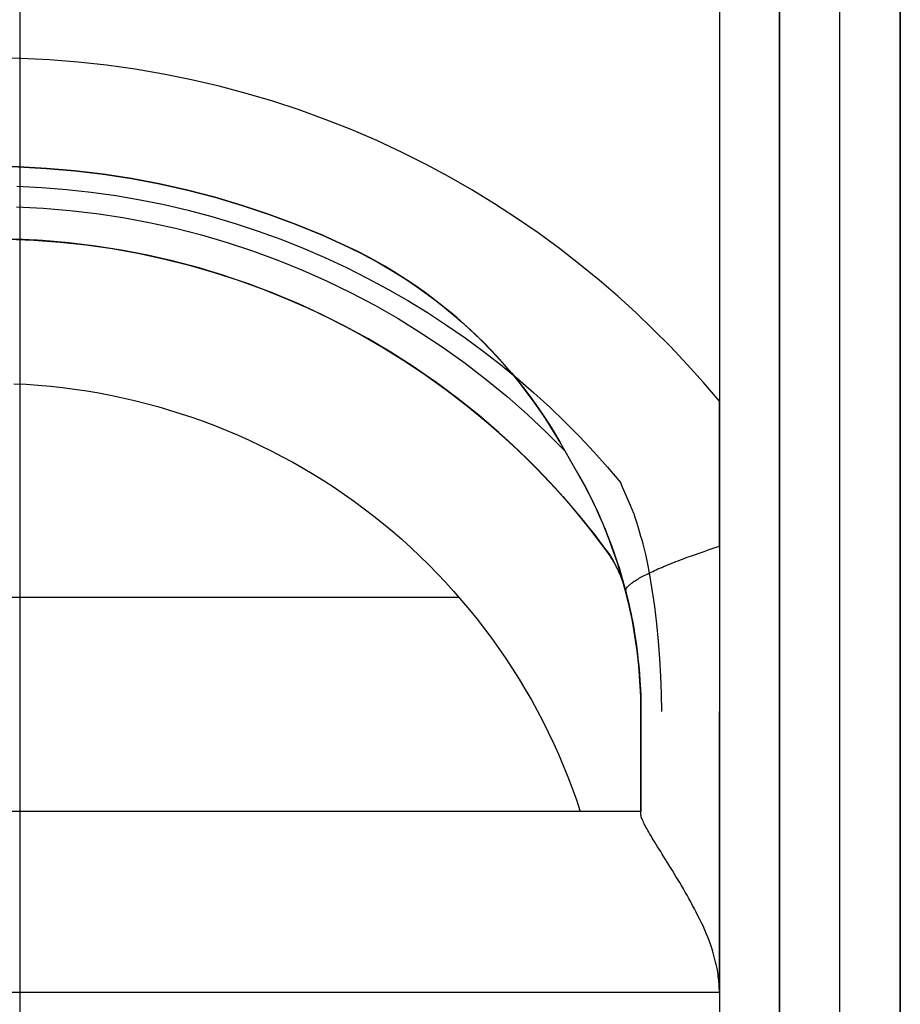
# Model space of a CAD drawing. Header units: millimetres. Extents: x -88 to 88, y -12 to 103.
# Tile 61 of 256: x -54.35 to -52.49, y 6.47 to 8.55. Entities that reach past the tile are written whole.
import ezdxf

# ---------------------------------------------------------------- set-up
doc = ezdxf.new("R2010")
doc.units = ezdxf.units.MM
doc.layers.add('Default', color=7, linetype='Continuous', true_color=0x000000)

msp = doc.modelspace()

# ---------------------------------------------------------------- linework, layer by layer
at = {"layer": 'Default', "color": 254, "true_color": 0xcad1ee}
for points in [[(-52.8722, 16.3768), (-52.8722, 7.7413)], [(-52.8722, 16.3768), (-52.8722, 1.6448)], [(-52.8722, 16.3768), (-52.8722, 1.6448)], [(-52.7452, 16.3768), (-52.7452, 1.2892)], [(-52.7452, 16.3768), (-52.7452, 1.2892)], [(-52.6182, 1.0692), (-52.6182, 16.3768)], [(-52.4912, 1.2892), (-52.4912, 16.3768)], [(-52.4912, 16.3768), (-52.4912, 1.0352)], [(-52.4912, 16.3768), (-52.4912, 1.2892)], [(-52.4912, 16.3768), (-52.4912, 1.2892)], [(-52.4912, 16.3768), (-52.4912, 1.0692)], [(-54.3454, 9.7728), (-54.3454, 1.8226)], [(-52.7452, 1.2892), (-52.7452, 9.3156)], [(-52.6182, 1.2892), (-52.6182, 9.3156)], [(-52.4912, 1.2892), (-52.4912, 9.3156)], [(-52.8722, 7.7413), (-52.9056, 7.7806), (-52.9399, 7.819), (-52.9751, 7.8564), (-53.0112, 7.8928), (-53.0483, 7.9283), (-53.0862, 7.9628), (-53.1251, 7.9964), (-53.1649, 8.029), (-53.2088, 8.0631), (-53.2536, 8.0959), (-53.2992, 8.1274), (-53.3457, 8.1576), (-53.3931, 8.1866), (-53.4413, 8.2142), (-53.4897, 8.2402), (-53.5402, 8.2655), (-53.5935, 8.2904), (-53.6474, 8.3136), (-53.7019, 8.3352), (-53.757, 8.3552), (-53.8125, 8.3735), (-53.8683, 8.3901), (-53.9251, 8.4051), (-53.9834, 8.4188), (-54.0428, 8.4308), (-54.1024, 8.441), (-54.1623, 8.4494), (-54.2223, 8.456), (-54.2825, 8.4607), (-54.3429, 8.4636), (-54.4034, 8.4647)], [(-54.4089, 8.2361), (-54.3488, 8.2351), (-54.2889, 8.232), (-54.229, 8.2269), (-54.1694, 8.2198), (-54.11, 8.2106), (-54.051, 8.1994), (-53.9924, 8.1863), (-53.9343, 8.1711), (-53.8767, 8.154), (-53.8198, 8.1349), (-53.7635, 8.1139), (-53.708, 8.091), (-53.6533, 8.0662)], [(-53.6533, 8.0662), (-53.708, 8.091), (-53.7635, 8.1139), (-53.8198, 8.1349), (-53.8767, 8.154), (-53.9343, 8.1711), (-53.9924, 8.1863), (-54.051, 8.1994), (-54.11, 8.2106), (-54.1694, 8.2198), (-54.229, 8.2269), (-54.2889, 8.232), (-54.3488, 8.2351), (-54.4089, 8.2361)], [(-54.4089, 8.2361), (-54.3488, 8.2351), (-54.2889, 8.232), (-54.229, 8.2269), (-54.1694, 8.2198), (-54.11, 8.2106), (-54.051, 8.1994), (-53.9924, 8.1863), (-53.9343, 8.1711), (-53.8767, 8.154), (-53.8198, 8.1349), (-53.7635, 8.1139), (-53.708, 8.091), (-53.6533, 8.0662)], [(-54.3514, 8.1943), (-54.299, 8.1918), (-54.2468, 8.1877), (-54.1948, 8.182), (-54.1431, 8.1747), (-54.0918, 8.1659), (-54.0409, 8.1556), (-53.9906, 8.1438), (-53.9408, 8.1306), (-53.8917, 8.1159), (-53.8433, 8.0999), (-53.7956, 8.0826), (-53.7487, 8.0639), (-53.7027, 8.0441), (-53.6576, 8.0231), (-53.6134, 8.0009), (-53.5702, 7.9776), (-53.528, 7.9533), (-53.4868, 7.9281), (-53.4467, 7.9019), (-53.4077, 7.8749), (-53.3697, 7.8471), (-53.3329, 7.8185), (-53.2973, 7.7892), (-53.2628, 7.7593), (-53.2294, 7.7289), (-53.1972, 7.6979), (-53.1661, 7.6664), (-53.1362, 7.6345), (-53.1074, 7.6022), (-53.0798, 7.5696)], [(-54.3524, 8.1512), (-54.2961, 8.1484), (-54.2398, 8.1436), (-54.1838, 8.137), (-54.128, 8.1285), (-54.0725, 8.1182), (-54.0174, 8.106), (-53.9627, 8.0919), (-53.9086, 8.076), (-53.855, 8.0583), (-53.802, 8.0388), (-53.7497, 8.0176), (-53.6982, 7.9946), (-53.6474, 7.9699), (-53.5976, 7.9435), (-53.5486, 7.9154), (-53.5006, 7.8857), (-53.4536, 7.8544), (-53.4077, 7.8216), (-53.3629, 7.7872), (-53.3193, 7.7514), (-53.277, 7.7141), (-53.2359, 7.6754), (-53.1961, 7.6354)], [(-54.3706, 8.0832), (-54.3154, 8.081), (-54.2603, 8.0768), (-54.2054, 8.0708), (-54.1508, 8.0629), (-54.0964, 8.0531), (-54.0424, 8.0415), (-53.9888, 8.028), (-53.9358, 8.0127), (-53.8832, 7.9956), (-53.8313, 7.9767), (-53.7801, 7.9561), (-53.7296, 7.9337), (-53.6799, 7.9096), (-53.6311, 7.8838), (-53.5831, 7.8563), (-53.5362, 7.8272), (-53.4903, 7.7965), (-53.4454, 7.7643), (-53.4017, 7.7305), (-53.3591, 7.6953), (-53.3178, 7.6587), (-53.2778, 7.6206), (-53.2391, 7.5812), (-53.2017, 7.5405), (-53.1658, 7.4985)], [(-53.1109, 7.4283), (-53.1451, 7.473), (-53.1809, 7.5165), (-53.2181, 7.5587), (-53.2568, 7.5996), (-53.2969, 7.6391), (-53.3384, 7.6772), (-53.3811, 7.7138), (-53.4251, 7.7489), (-53.4703, 7.7825), (-53.5167, 7.8144), (-53.5641, 7.8448), (-53.6126, 7.8734), (-53.662, 7.9003), (-53.7124, 7.9255), (-53.7636, 7.949), (-53.8155, 7.9706), (-53.8682, 7.9904), (-53.9216, 8.0083), (-53.9756, 8.0244), (-54.03, 8.0386), (-54.085, 8.0508), (-54.1403, 8.0612), (-54.196, 8.0696), (-54.2519, 8.076), (-54.308, 8.0805), (-54.3643, 8.0831)], [(-53.1109, 7.4283), (-53.1449, 7.4726), (-53.1803, 7.5158), (-53.2172, 7.5577), (-53.2556, 7.5984), (-53.2953, 7.6376), (-53.3364, 7.6755), (-53.3788, 7.7119), (-53.4224, 7.7468), (-53.4672, 7.7802), (-53.5131, 7.812), (-53.5601, 7.8423), (-53.6081, 7.8708), (-53.657, 7.8977), (-53.7069, 7.9229), (-53.7576, 7.9464), (-53.8091, 7.968), (-53.8613, 7.9879), (-53.9142, 8.0059), (-53.9676, 8.0222), (-54.0216, 8.0365), (-54.0761, 8.049), (-54.1309, 8.0596), (-54.1861, 8.0682), (-54.2416, 8.075), (-54.2972, 8.0798), (-54.353, 8.0827)], [(-53.6533, 8.0662), (-53.6227, 8.0511), (-53.5926, 8.0349), (-53.5631, 8.0178), (-53.5342, 7.9997), (-53.5059, 7.9806), (-53.4782, 7.9605), (-53.4513, 7.9396), (-53.425, 7.9177), (-53.3995, 7.895), (-53.3748, 7.8715), (-53.3509, 7.8471), (-53.3279, 7.8219), (-53.3056, 7.796), (-53.2843, 7.7693), (-53.2639, 7.742), (-53.2444, 7.7139), (-53.2259, 7.6853), (-53.2083, 7.656)], [(-54.3575, 7.7784), (-54.3318, 7.7772), (-54.3062, 7.7754), (-54.2806, 7.7731), (-54.2551, 7.7703), (-54.2297, 7.767), (-54.2043, 7.7632), (-54.1791, 7.7589), (-54.1539, 7.7541), (-54.1288, 7.7489), (-54.1038, 7.7431), (-54.079, 7.7368), (-54.0542, 7.7301), (-54.0297, 7.7229), (-54.0052, 7.7152), (-53.9809, 7.7071), (-53.9568, 7.6985), (-53.9328, 7.6894), (-53.909, 7.6798), (-53.8854, 7.6698), (-53.862, 7.6593), (-53.8388, 7.6484), (-53.8158, 7.637), (-53.7931, 7.6252), (-53.7705, 7.6129), (-53.7482, 7.6002), (-53.7261, 7.5871), (-53.7043, 7.5735), (-53.6828, 7.5594), (-53.6615, 7.545), (-53.6405, 7.5301), (-53.6199, 7.5148), (-53.5995, 7.4991), (-53.5795, 7.4831), (-53.5598, 7.4666), (-53.5404, 7.4498), (-53.5214, 7.4326), (-53.5028, 7.415), (-53.4845, 7.3971), (-53.4665, 7.3788), (-53.4489, 7.3602), (-53.4317, 7.3412), (-53.4148, 7.3219), (-53.3983, 7.3022), (-53.3822, 7.2822), (-53.3665, 7.2619), (-53.3511, 7.2413), (-53.3362, 7.2203), (-53.3216, 7.1992), (-53.3076, 7.1778), (-53.294, 7.1561), (-53.2808, 7.1342), (-53.268, 7.1121), (-53.2557, 7.0897), (-53.2439, 7.0671), (-53.2325, 7.0442), (-53.2215, 7.0211), (-53.211, 6.9977), (-53.2009, 6.9741), (-53.1912, 6.9502), (-53.182, 6.9261), (-53.1733, 6.9018), (-53.165, 6.8772)], [(-52.8722, 7.6544), (-52.8722, 7.7413)], [(-53.1734, 7.5956), (-53.2083, 7.656)], [(-52.8722, 7.4358), (-52.8722, 7.6544)], [(-53.1109, 7.4283), (-53.1058, 7.4211), (-53.1009, 7.4137), (-53.0963, 7.4062), (-53.092, 7.3985), (-53.0879, 7.3906), (-53.0841, 7.3827), (-53.0806, 7.3746), (-53.0774, 7.3663), (-53.0744, 7.358), (-53.0718, 7.3496), (-53.0694, 7.3411)], [(-55.3969, 7.3284), (-53.4205, 7.3284)], [(-53.0373, 7.0876), (-53.0378, 7.1196), (-53.0393, 7.1516), (-53.0418, 7.1836), (-53.0454, 7.2154), (-53.0499, 7.2472), (-53.0554, 7.2788), (-53.062, 7.3101), (-53.0695, 7.3413)], [(-53.0373, 6.8712), (-53.0373, 7.0876)], [(-53.0373, 7.0876), (-53.0373, 6.8772)], [(-52.8722, 6.4962), (-52.8722, 7.0876)], [(-53.0373, 6.8772), (-55.7805, 6.8772)], [(-53.0373, 6.8772), (-55.7805, 6.8772)], [(-53.165, 6.8772), (-55.6528, 6.8772)], [(-56.1615, 6.4962), (-52.8722, 6.4962)], [(-56.1615, 6.4962), (-52.8722, 6.4962)], [(-52.8722, 6.4962), (-52.8722, 6.4454)]]:
    msp.add_lwpolyline(points, dxfattribs=at)
at = {"layer": 'Default', "color": 254, "true_color": 0xcad1ee, "extrusion": (1, 1.11471e-18, 7.53709e-10)}
msp.add_lwpolyline([(8.0662, -6.9193), (8.0662, -7.2495)], dxfattribs=at)
at = {"layer": 'Default', "color": 254, "true_color": 0xcad1ee, "extrusion": (-0.637197, 0.770701, -1.98653e-08)}
msp.add_lwpolyline([(36.1969, -5.281), (36.1968, -5.2725), (36.1965, -5.264), (36.196, -5.2554), (36.1953, -5.2468), (36.1945, -5.2381), (36.1934, -5.2293), (36.1921, -5.2205), (36.1905, -5.2117), (36.1888, -5.2028), (36.1868, -5.1939), (36.1846, -5.1851), (36.1822, -5.1762), (36.1795, -5.1673), (36.1766, -5.1584), (36.1735, -5.1496), (36.1701, -5.1408), (36.1665, -5.132), (36.1627, -5.1233), (36.1586, -5.1146), (36.1543, -5.106), (36.1498, -5.0975), (36.145, -5.0891), (36.14, -5.0807), (36.1348, -5.0725), (36.1293, -5.0644), (36.1237, -5.0564), (36.1178, -5.0486), (36.1117, -5.0409), (36.1054, -5.0333), (36.0989, -5.0259), (36.0922, -5.0187), (36.0853, -5.0116), (36.0782, -5.0047), (36.071, -4.998), (36.0636, -4.9915), (36.056, -4.9852), (36.0483, -4.9791), (36.0405, -4.9732), (36.0325, -4.9676), (36.0244, -4.9621), (36.0162, -4.9569), (36.0078, -4.9519), (35.9994, -4.9471), (35.9909, -4.9426), (35.9823, -4.9383), (35.9736, -4.9342), (35.9649, -4.9303), (35.9561, -4.9267), (35.9473, -4.9234), (35.9385, -4.9203), (35.9296, -4.9174), (35.9207, -4.9147), (35.9118, -4.9123), (35.9029, -4.9101), (35.8941, -4.9081), (35.8852, -4.9064), (35.8764, -4.9048), (35.8676, -4.9035), (35.8588, -4.9024), (35.8501, -4.9015), (35.8415, -4.9009), (35.8329, -4.9004), (35.8243, -4.9001), (35.8159, -4.9)], dxfattribs=at)
at = {"layer": 'Default', "color": 254, "true_color": 0xcad1ee, "extrusion": (-0.61542, 0.786271, -0.0551)}
msp.add_lwpolyline([(36.8902, -2.7629), (36.8983, -2.7636), (36.9065, -2.7645), (36.9147, -2.7655), (36.9229, -2.7667), (36.9312, -2.7682), (36.9395, -2.7698), (36.9479, -2.7716), (36.9562, -2.7736), (36.9646, -2.7758), (36.9729, -2.7782), (36.9813, -2.7809), (36.9896, -2.7837), (36.998, -2.7867), (37.0062, -2.79), (37.0145, -2.7935), (37.0227, -2.7972), (37.0309, -2.801), (37.039, -2.8051), (37.047, -2.8095), (37.055, -2.814), (37.0629, -2.8187), (37.0706, -2.8236), (37.0783, -2.8288), (37.0859, -2.8341), (37.0934, -2.8396), (37.1007, -2.8453), (37.1079, -2.8513), (37.115, -2.8573), (37.122, -2.8636), (37.1287, -2.8701), (37.1354, -2.8767), (37.1418, -2.8835), (37.1481, -2.8904), (37.1543, -2.8975), (37.1602, -2.9047), (37.166, -2.9121), (37.1715, -2.9196), (37.1769, -2.9272), (37.1821, -2.9349), (37.1871, -2.9428), (37.1919, -2.9507), (37.1964, -2.9587), (37.2008, -2.9668), (37.2049, -2.975), (37.2089, -2.9833), (37.2126, -2.9916), (37.2161, -3), (37.2194, -3.0084), (37.2225, -3.0168), (37.2253, -3.0253), (37.228, -3.0338), (37.2304, -3.0423), (37.2327, -3.0508), (37.2347, -3.0594), (37.2365, -3.0679), (37.2381, -3.0764), (37.2395, -3.0848), (37.2407, -3.0933), (37.2417, -3.1017), (37.2426, -3.11), (37.2432, -3.1183), (37.2436, -3.1266), (37.2439, -3.1348), (37.244, -3.1429)], dxfattribs=at)
at = {"layer": 'Default', "color": 254, "true_color": 0xcad1ee, "extrusion": (-0.187136, 0.32413, 0.927319)}
msp.add_lwpolyline([(42.2517, -33.2826), (42.2517, -33.3579)], dxfattribs=at)
at = {"layer": 'Default', "color": 254, "true_color": 0xcad1ee, "extrusion": (0.901334, 0.360497, 0.240082)}
msp.add_lwpolyline([(26.8678, 3.9528), (26.7988, 3.9113)], dxfattribs=at)
at = {"layer": 'Default', "color": 254, "true_color": 0xcad1ee, "extrusion": (1, 0, 0)}
for points in [[(7.656, -7.4432), (7.656, -6.7838)], [(7.6258, -6.7697), (7.6258, -7.4633)], [(6.9794, -7.9979), (6.9794, -5.2139)], [(6.8772, -5.281), (6.8772, -8.0781)]]:
    msp.add_lwpolyline(points, dxfattribs=at)
at = {"layer": 'Default', "color": 254, "true_color": 0xcad1ee, "extrusion": (-0.590242, 0.800127, -0.106827)}
msp.add_lwpolyline([(38.3303, -1.238), (38.3303, -1.2302), (38.33, -1.2223), (38.3296, -1.2144), (38.329, -1.2064), (38.3283, -1.1984), (38.3273, -1.1904), (38.3262, -1.1823), (38.3249, -1.1742), (38.3235, -1.1661), (38.3218, -1.1579), (38.32, -1.1498), (38.3179, -1.1416), (38.3157, -1.1335), (38.3133, -1.1254), (38.3107, -1.1172), (38.3079, -1.1092), (38.3049, -1.1011), (38.3017, -1.0931), (38.2983, -1.0851), (38.2947, -1.0772), (38.291, -1.0693), (38.287, -1.0615), (38.2828, -1.0538), (38.2785, -1.0462), (38.274, -1.0386), (38.2693, -1.0312), (38.2644, -1.0238), (38.2593, -1.0165), (38.2541, -1.0094), (38.2487, -1.0023), (38.2431, -0.9954), (38.2374, -0.9887), (38.2315, -0.982), (38.2255, -0.9755), (38.2193, -0.9692), (38.213, -0.963), (38.2065, -0.9569), (38.1999, -0.951), (38.1932, -0.9453), (38.1864, -0.9397), (38.1794, -0.9344), (38.1724, -0.9291), (38.1652, -0.9241), (38.158, -0.9192), (38.1507, -0.9146), (38.1433, -0.9101), (38.1358, -0.9058), (38.1282, -0.9016), (38.1206, -0.8977), (38.113, -0.894), (38.1053, -0.8904), (38.0976, -0.887), (38.0898, -0.8839), (38.082, -0.8809), (38.0742, -0.8781), (38.0663, -0.8754), (38.0585, -0.873), (38.0507, -0.8707), (38.0428, -0.8687), (38.035, -0.8668), (38.0272, -0.8651), (38.0194, -0.8635), (38.0117, -0.8622), (38.0039, -0.861)], dxfattribs=at)
at = {"layer": 'Default', "color": 254, "true_color": 0xcad1ee, "extrusion": (1, 2.93242e-18, 1.0243e-09)}
msp.add_lwpolyline([(7.5956, -7.4834), (7.5956, -6.7556)], dxfattribs=at)
at = {"layer": 'Default', "color": 254, "true_color": 0xcad1ee, "extrusion": (-0.425424, 0.891911, -0.153325)}
msp.add_lwpolyline([(44.4712, -0.3072), (44.4778, -0.3095), (44.4845, -0.3118), (44.4911, -0.3143), (44.4978, -0.317), (44.5044, -0.3198), (44.511, -0.3227), (44.5175, -0.3258), (44.5241, -0.329), (44.5306, -0.3323), (44.5371, -0.3358), (44.5435, -0.3394), (44.5499, -0.3432), (44.5562, -0.3471), (44.5625, -0.3511), (44.5687, -0.3553), (44.5749, -0.3596), (44.581, -0.3641), (44.587, -0.3687), (44.593, -0.3734), (44.5989, -0.3782), (44.6046, -0.3832), (44.6103, -0.3883), (44.616, -0.3935), (44.6215, -0.3989), (44.6269, -0.4043), (44.6322, -0.4099), (44.6374, -0.4156), (44.6425, -0.4214), (44.6474, -0.4273), (44.6523, -0.4334), (44.657, -0.4395), (44.6616, -0.4457), (44.6661, -0.452), (44.6705, -0.4584), (44.6747, -0.4649), (44.6788, -0.4714), (44.6827, -0.478), (44.6866, -0.4847), (44.6902, -0.4915), (44.6938, -0.4983), (44.6971, -0.5052), (44.7004, -0.5122), (44.7035, -0.5192), (44.7064, -0.5262), (44.7092, -0.5333), (44.7119, -0.5404), (44.7144, -0.5476), (44.7167, -0.5547), (44.7189, -0.5619), (44.721, -0.5691), (44.7229, -0.5763), (44.7246, -0.5836), (44.7262, -0.5908), (44.7277, -0.598), (44.729, -0.6053), (44.7302, -0.6125), (44.7312, -0.6197), (44.7321, -0.6269), (44.7328, -0.6341), (44.7334, -0.6412), (44.7339, -0.6483), (44.7342, -0.6554), (44.7344, -0.6625), (44.7345, -0.6695)], dxfattribs=at)
at = {"layer": 'Default', "color": 254, "true_color": 0xcad1ee, "extrusion": (4.06588e-17, 1, 5.51299e-09)}
msp.add_lwpolyline([(53.1109, -5.2749), (53.1109, -6.6553)], dxfattribs=at)
at = {"layer": 'Default', "color": 254, "true_color": 0xcad1ee, "extrusion": (1, -9.81266e-10, 1.40005e-18)}
msp.add_lwpolyline([(7.0876, -4.9), (7.4358, -4.9)], dxfattribs=at)
at = {"layer": 'Default', "color": 254, "true_color": 0xcad1ee, "extrusion": (1, 3.79386e-08, -9.88622e-05)}
msp.add_lwpolyline([(7.3408, -5.2453), (7.3413, -6.6338)], dxfattribs=at)
at = {"layer": 'Default', "color": 254, "true_color": 0xcad1ee, "extrusion": (-0.12845, 0.988617, -0.078344)}
msp.add_lwpolyline([(51.4956, -3.7869), (51.5053, -3.7932), (51.5148, -3.7999), (51.5242, -3.8069), (51.5335, -3.8142), (51.5425, -3.8218), (51.5514, -3.8298), (51.5601, -3.8381), (51.5685, -3.8467), (51.5767, -3.8555), (51.5847, -3.8647), (51.5923, -3.8742), (51.5997, -3.8839), (51.6068, -3.8939), (51.6135, -3.9041), (51.62, -3.9145), (51.6261, -3.9252), (51.6318, -3.936), (51.6372, -3.947), (51.6423, -3.9582), (51.6469, -3.9695), (51.6512, -3.9809), (51.6551, -3.9924), (51.6587, -4.004), (51.6618, -4.0157), (51.6646, -4.0274), (51.667, -4.0391), (51.669, -4.0509), (51.6707, -4.0626), (51.6719, -4.0744), (51.6728, -4.086), (51.6733, -4.0977), (51.6735, -4.1092)], dxfattribs=at)
at = {"layer": 'Default', "color": 254, "true_color": 0xcad1ee, "extrusion": (1.22304e-07, 1, 3.13968e-07)}
msp.add_lwpolyline([(53.0373, -5.2139), (53.0371, -5.2008), (53.0364, -5.1876), (53.0352, -5.1745), (53.0336, -5.1614), (53.0316, -5.1484), (53.0291, -5.1354), (53.0262, -5.1226), (53.0228, -5.1099), (53.019, -5.0972), (53.0147, -5.0848), (53.01, -5.0725), (53.0049, -5.0603), (52.9994, -5.0483), (52.9935, -5.0366), (52.9872, -5.025), (52.9804, -5.0137), (52.9733, -5.0026), (52.9658, -4.9918), (52.9579, -4.9812), (52.9497, -4.9709), (52.9411, -4.9609), (52.9322, -4.9512), (52.923, -4.9418), (52.9134, -4.9328), (52.9035, -4.924), (52.8934, -4.9157), (52.8829, -4.9077), (52.8722, -4.9)], dxfattribs=at)
at = {"layer": 'Default', "color": 254, "true_color": 0xcad1ee, "extrusion": (1, -5.91707e-18, 2.36917e-10)}
msp.add_lwpolyline([(7.0876, -5.2139), (7.0876, -7.8965)], dxfattribs=at)
at = {"layer": 'Default', "color": 254, "true_color": 0xcad1ee, "extrusion": (1, -1.91733e-10, -1.66087e-10)}
msp.add_lwpolyline([(7.0876, -7.8965), (7.061, -7.9229), (7.0346, -7.9482), (7.0082, -7.9725), (6.9819, -7.9957), (6.9556, -8.0179), (6.9295, -8.039), (6.9033, -8.0591), (6.8772, -8.0781)], dxfattribs=at)
at = {"layer": 'Default', "color": 254, "true_color": 0xcad1ee, "extrusion": (-1.02856e-09, 1, -2.43086e-09)}
msp.add_lwpolyline([(53.0373, -8.0781), (53.165, -8.3798)], dxfattribs=at)
at = {"layer": 'Default', "color": 254, "true_color": 0xcad1ee, "extrusion": (1, -9.99795e-08, -3.76414e-09)}
msp.add_lwpolyline([(6.8712, -5.2139), (6.873, -5.225), (6.8745, -5.2362), (6.8757, -5.2473), (6.8765, -5.2585), (6.877, -5.2698), (6.8772, -5.281)], dxfattribs=at)
at = {"layer": 'Default', "color": 254, "true_color": 0xcad1ee, "extrusion": (0, 1, 0)}
msp.add_lwpolyline([(52.8722, -4.9), (52.8824, -4.9073), (52.8924, -4.915), (52.9022, -4.9229), (52.9117, -4.9312), (52.9209, -4.9398), (52.9298, -4.9487), (52.9384, -4.9579), (52.9467, -4.9674), (52.9547, -4.9771), (52.9624, -4.9871), (52.9697, -4.9973), (52.9767, -5.0078), (52.9834, -5.0185), (52.9896, -5.0294), (52.9956, -5.0406)], dxfattribs=at)
at = {"layer": 'Default', "color": 254, "true_color": 0xcad1ee}
for points in [[(-53.2083, 7.656, -6.7838), (-53.2164, 7.6698, -6.7907), (-53.2248, 7.6836, -6.7975), (-53.2336, 7.6975, -6.8042), (-53.2428, 7.7115, -6.8108), (-53.2523, 7.7254, -6.8173), (-53.2621, 7.7394, -6.8237), (-53.2723, 7.7534, -6.83), (-53.2829, 7.7674, -6.8361), (-53.2938, 7.7814, -6.8421), (-53.3052, 7.7953, -6.8479), (-53.3169, 7.8092, -6.8536), (-53.329, 7.823, -6.8591), (-53.3415, 7.8368, -6.8644), (-53.3544, 7.8505, -6.8695), (-53.3677, 7.8642, -6.8745), (-53.3814, 7.8777, -6.8792), (-53.3956, 7.8912, -6.8837), (-53.4102, 7.9045, -6.8881), (-53.4252, 7.9177, -6.8921), (-53.4405, 7.9306, -6.896), (-53.4563, 7.9434, -6.8995), (-53.4724, 7.956, -6.9028), (-53.4889, 7.9683, -6.9058), (-53.5058, 7.9804, -6.9086), (-53.523, 7.9922, -6.911), (-53.5405, 8.0037, -6.9132), (-53.5585, 8.0149, -6.915), (-53.5768, 8.0258, -6.9165), (-53.5954, 8.0365, -6.9177), (-53.6144, 8.0467, -6.9186), (-53.6337, 8.0567, -6.9191), (-53.6533, 8.0662, -6.9193)], [(-53.6533, 8.0662, -7.2495), (-53.6321, 8.0559, -7.2498), (-53.6113, 8.0451, -7.2507), (-53.5911, 8.0341, -7.2521), (-53.5713, 8.0227, -7.254), (-53.552, 8.011, -7.2565), (-53.5332, 7.999, -7.2594), (-53.5149, 7.9867, -7.2628), (-53.4971, 7.9743, -7.2667), (-53.4797, 7.9615, -7.271), (-53.4628, 7.9486, -7.2757), (-53.4464, 7.9355, -7.2808), (-53.4305, 7.9223, -7.2863), (-53.4151, 7.9089, -7.2921), (-53.4002, 7.8955, -7.2982), (-53.3858, 7.882, -7.3046), (-53.372, 7.8685, -7.3113), (-53.3587, 7.855, -7.3182), (-53.3458, 7.8415, -7.3253), (-53.3334, 7.8281, -7.3327), (-53.3215, 7.8146, -7.3403), (-53.31, 7.8011, -7.348), (-53.2989, 7.7876, -7.356), (-53.2882, 7.7742, -7.3641), (-53.2779, 7.7608, -7.3724), (-53.2679, 7.7475, -7.3808), (-53.2584, 7.7342, -7.3894), (-53.2492, 7.7211, -7.3981), (-53.2404, 7.7079, -7.4069), (-53.2319, 7.6949, -7.4158), (-53.2237, 7.6819, -7.4248), (-53.2083, 7.656, -7.4432)], [(-53.0695, 7.3413, -6.6286), (-53.0779, 7.3718, -6.6457), (-53.0874, 7.4028, -6.6625), (-53.0983, 7.4342, -6.6791), (-53.1042, 7.4501, -6.6873), (-53.1104, 7.466, -6.6954), (-53.117, 7.4821, -6.7033), (-53.1239, 7.4982, -6.7112), (-53.1312, 7.5143, -6.7189), (-53.1389, 7.5305, -6.7265), (-53.147, 7.5467, -6.734), (-53.1554, 7.563, -6.7414), (-53.1642, 7.5793, -6.7486), (-53.1734, 7.5956, -6.7556)], [(-53.1734, 7.5956, -7.4834), (-53.1632, 7.5774, -7.4946), (-53.1535, 7.5594, -7.506), (-53.1444, 7.5416, -7.5176), (-53.1358, 7.524, -7.5293), (-53.1277, 7.5064, -7.5412), (-53.12, 7.4891, -7.5532), (-53.1128, 7.4718, -7.5654), (-53.106, 7.4547, -7.5777), (-53.0996, 7.4378, -7.5901), (-53.0936, 7.4211, -7.6026), (-53.088, 7.4044, -7.6153), (-53.0827, 7.388, -7.628), (-53.0733, 7.3554, -7.6537), (-53.0651, 7.3234, -7.6798), (-53.0581, 7.292, -7.7061), (-53.0522, 7.2612, -7.7327), (-53.0474, 7.2308, -7.7596), (-53.0436, 7.201, -7.7867), (-53.0408, 7.1718, -7.814), (-53.0388, 7.1431, -7.8414), (-53.0376, 7.115, -7.8689), (-53.0373, 7.0876, -7.8965)], [(-53.052, 7.5049, -5.027), (-53.0592, 7.5216, -5.0239), (-53.0663, 7.538, -5.0203), (-53.0732, 7.554, -5.0162), (-53.0765, 7.5619, -5.014), (-53.0798, 7.5696, -5.0116)], [(-53.1658, 7.4985, -5.281), (-53.1588, 7.4899, -5.2809), (-53.1518, 7.4813, -5.2806), (-53.1448, 7.4726, -5.2801), (-53.1379, 7.4638, -5.2794), (-53.131, 7.455, -5.2786), (-53.1243, 7.4461, -5.2775), (-53.1109, 7.4283, -5.2749)], [(-53.0194, 7.3797, -5.0394), (-53.0228, 7.398, -5.0392), (-53.0265, 7.4156, -5.0388), (-53.0306, 7.4326, -5.038), (-53.0328, 7.4408, -5.0375), (-53.0349, 7.4488, -5.0368), (-53.0372, 7.4566, -5.0361), (-53.0394, 7.4642, -5.0352), (-53.0416, 7.4716, -5.0342), (-53.0438, 7.4788, -5.0331), (-53.046, 7.4857, -5.0318), (-53.0481, 7.4924, -5.0303), (-53.0501, 7.4988, -5.0287), (-53.051, 7.5019, -5.0279), (-53.052, 7.5049, -5.027)], [(-53.1109, 7.4283, -5.2749), (-53.1074, 7.4233, -5.2732), (-53.104, 7.4183, -5.2713), (-53.1006, 7.4132, -5.2693), (-53.0974, 7.408, -5.2672), (-53.0944, 7.4027, -5.265), (-53.0914, 7.3974, -5.2627), (-53.0886, 7.3919, -5.2604), (-53.0859, 7.3865, -5.258), (-53.0834, 7.3809, -5.2556), (-53.0809, 7.3754, -5.2532), (-53.0787, 7.3698, -5.2509), (-53.0765, 7.3641, -5.2486), (-53.0745, 7.3583, -5.2463), (-53.0727, 7.3525, -5.2441), (-53.0709, 7.3467, -5.2421), (-53.0693, 7.3408, -5.2401)], [(-53.0695, 7.3413, -6.6286), (-53.0711, 7.3472, -6.6318), (-53.0728, 7.3529, -6.6348), (-53.0737, 7.3558, -6.6362), (-53.0747, 7.3587, -6.6376), (-53.0756, 7.3615, -6.6389), (-53.0767, 7.3644, -6.6402), (-53.0777, 7.3672, -6.6414), (-53.0788, 7.37, -6.6426), (-53.0799, 7.3728, -6.6437), (-53.0811, 7.3756, -6.6448), (-53.0822, 7.3784, -6.6458), (-53.0835, 7.3812, -6.6468), (-53.0847, 7.3839, -6.6477), (-53.086, 7.3867, -6.6486), (-53.0873, 7.3894, -6.6494), (-53.0887, 7.3921, -6.6502), (-53.09, 7.3948, -6.6509), (-53.0915, 7.3975, -6.6515), (-53.0929, 7.4001, -6.6521), (-53.0944, 7.4028, -6.6527), (-53.0959, 7.4054, -6.6532), (-53.0974, 7.408, -6.6536), (-53.099, 7.4106, -6.654), (-53.1006, 7.4132, -6.6544), (-53.1023, 7.4158, -6.6547), (-53.1039, 7.4183, -6.6549), (-53.1056, 7.4208, -6.6551), (-53.1074, 7.4233, -6.6552), (-53.1091, 7.4258, -6.6553), (-53.1109, 7.4283, -6.6553)], [(-53.0693, 7.3408, -5.2401), (-53.0695, 7.3424, -5.2275), (-53.0693, 7.3441, -5.2148), (-53.0687, 7.3459, -5.202), (-53.0676, 7.3479, -5.1892), (-53.066, 7.3499, -5.1763), (-53.0641, 7.3521, -5.1634), (-53.0629, 7.3532, -5.157), (-53.0617, 7.3544, -5.1506), (-53.0603, 7.3556, -5.1441), (-53.0588, 7.3568, -5.1377), (-53.0572, 7.3581, -5.1313), (-53.0554, 7.3593, -5.125), (-53.0536, 7.3606, -5.1186), (-53.0516, 7.362, -5.1123), (-53.0495, 7.3633, -5.106), (-53.0474, 7.3647, -5.0997), (-53.0451, 7.3661, -5.0935), (-53.0426, 7.3675, -5.0873), (-53.0401, 7.369, -5.0811), (-53.0375, 7.3705, -5.075), (-53.0347, 7.3719, -5.069), (-53.0319, 7.3735, -5.0629), (-53.0289, 7.375, -5.057), (-53.0259, 7.3766, -5.0511), (-53.0227, 7.3781, -5.0452), (-53.0194, 7.3797, -5.0394), (-53.016, 7.3814, -5.0337), (-53.0125, 7.383, -5.0281), (-53.0089, 7.3846, -5.0225), (-53.0052, 7.3863, -5.017), (-53.0015, 7.388, -5.0116), (-52.9976, 7.3897, -5.0062), (-52.9936, 7.3914, -5.0009), (-52.9896, 7.3931, -4.9957), (-52.9854, 7.3948, -4.9906), (-52.9812, 7.3966, -4.9856), (-52.9769, 7.3983, -4.9807), (-52.9725, 7.4001, -4.9758), (-52.968, 7.4018, -4.9711), (-52.9635, 7.4036, -4.9664), (-52.9589, 7.4054, -4.9619), (-52.9542, 7.4072, -4.9574), (-52.9495, 7.409, -4.953), (-52.9447, 7.4108, -4.9488), (-52.9398, 7.4126, -4.9446), (-52.9349, 7.4144, -4.9405), (-52.9248, 7.418, -4.9327), (-52.9146, 7.4215, -4.9253), (-52.9042, 7.4251, -4.9184), (-52.8937, 7.4287, -4.9118), (-52.883, 7.4322, -4.9057), (-52.8722, 7.4358, -4.9)], [(-52.9935, 7.0876, -5.0366), (-52.9939, 7.1248, -5.0367), (-52.9952, 7.1619, -5.0369), (-52.9972, 7.199, -5.0373), (-53.0002, 7.2359, -5.0378), (-53.0039, 7.2725, -5.0384), (-53.0083, 7.3087, -5.0389), (-53.0135, 7.3445, -5.0393), (-53.0194, 7.3797, -5.0394)], [(-53.0693, 7.3408, -5.2401), (-53.0619, 7.3099, -5.2347), (-53.0554, 7.2787, -5.2297), (-53.0525, 7.263, -5.2274), (-53.0499, 7.2472, -5.2252), (-53.0475, 7.2314, -5.2231), (-53.0454, 7.2154, -5.2213), (-53.0435, 7.1995, -5.2196), (-53.0418, 7.1836, -5.2181), (-53.0404, 7.1676, -5.2169), (-53.0393, 7.1516, -5.2158), (-53.0384, 7.1356, -5.215), (-53.0378, 7.1196, -5.2144), (-53.0374, 7.1036, -5.214), (-53.0373, 7.0876, -5.2139)], [(-52.8722, 6.4962, -4.9), (-52.8722, 6.5004, -4.9), (-52.8723, 6.5046, -4.9001), (-52.8725, 6.5087, -4.9002), (-52.8728, 6.5129, -4.9004), (-52.8731, 6.5171, -4.9006), (-52.8735, 6.5213, -4.9008), (-52.8739, 6.5254, -4.9011), (-52.8744, 6.5296, -4.9015), (-52.875, 6.5338, -4.9019), (-52.8757, 6.5379, -4.9023), (-52.8771, 6.5462, -4.9033), (-52.8788, 6.5545, -4.9045), (-52.8807, 6.5627, -4.9058), (-52.8828, 6.5709, -4.9074), (-52.8851, 6.579, -4.9091), (-52.8875, 6.5871, -4.911), (-52.8902, 6.5952, -4.9131), (-52.893, 6.6031, -4.9153), (-52.896, 6.6111, -4.9177), (-52.8991, 6.6189, -4.9203), (-52.9024, 6.6267, -4.9231), (-52.9041, 6.6306, -4.9245), (-52.9059, 6.6345, -4.926), (-52.9096, 6.6421, -4.9291), (-52.9134, 6.6497, -4.9323), (-52.9172, 6.6572, -4.9357), (-52.921, 6.6646, -4.9393), (-52.9248, 6.672, -4.943), (-52.9287, 6.6793, -4.9469), (-52.9325, 6.6864, -4.9509), (-52.9364, 6.6935, -4.9551), (-52.9402, 6.7005, -4.9594), (-52.9441, 6.7074, -4.9639), (-52.948, 6.7142, -4.9686), (-52.9519, 6.721, -4.9734), (-52.9557, 6.7275, -4.9783), (-52.9596, 6.734, -4.9834), (-52.9635, 6.7404, -4.9886), (-52.9673, 6.7467, -4.9939), (-52.9711, 6.7528, -4.9994), (-52.9748, 6.7589, -5.005), (-52.9785, 6.7648, -5.0108), (-52.9821, 6.7706, -5.0167), (-52.9856, 6.7762, -5.0227), (-52.9891, 6.7818, -5.0288), (-52.9924, 6.7872, -5.0351), (-52.9957, 6.7925, -5.0414), (-52.9989, 6.7976, -5.0479), (-53.0021, 6.8026, -5.0545), (-53.0051, 6.8074, -5.0613), (-53.008, 6.8121, -5.0681), (-53.0108, 6.8167, -5.075), (-53.0135, 6.8211, -5.0821), (-53.016, 6.8254, -5.0892), (-53.0185, 6.8295, -5.0964), (-53.0208, 6.8335, -5.1038), (-53.0229, 6.8372, -5.1112), (-53.025, 6.8409, -5.1187), (-53.0269, 6.8443, -5.1263), (-53.0286, 6.8476, -5.1339), (-53.0302, 6.8508, -5.1416), (-53.0316, 6.8537, -5.1494), (-53.0329, 6.8565, -5.1573), (-53.0341, 6.8592, -5.1652), (-53.035, 6.8616, -5.1732), (-53.0358, 6.8639, -5.1812), (-53.0365, 6.866, -5.1893), (-53.0369, 6.8679, -5.1975), (-53.0372, 6.8697, -5.2057), (-53.0373, 6.8712, -5.2139)]]:
    msp.add_polyline3d(points, dxfattribs=at)

doc.saveas('drawing.dxf')
